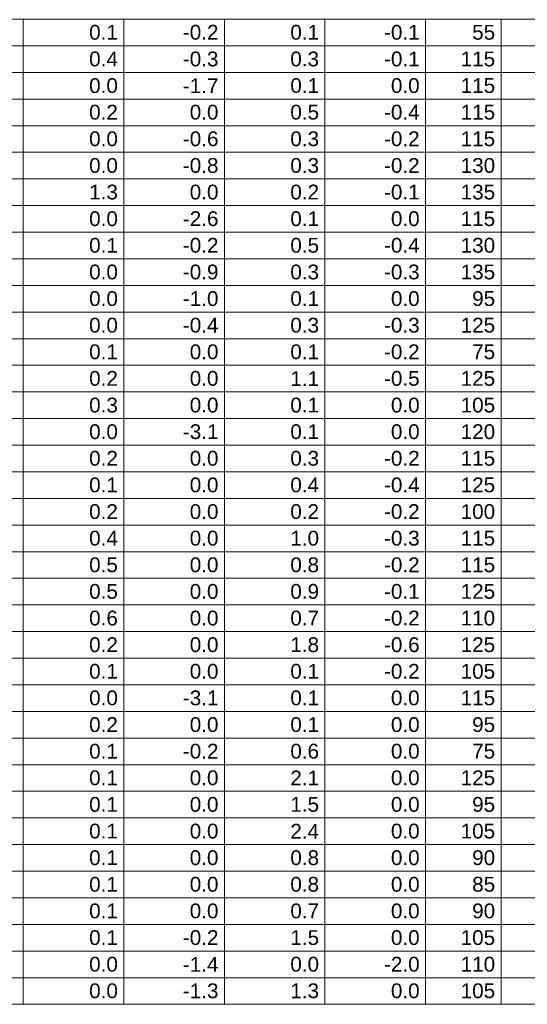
# Model space of a CAD drawing. Header units: millimetres. Extents: x 0 to 119, y 0 to 84.
# Tile 16 of 18: x 104 to 111, y 56 to 70. Entities that reach past the tile are written whole.
import ezdxf

# ---------------------------------------------------------------- set-up
doc = ezdxf.new("R2010")
doc.units = ezdxf.units.MM
doc.header["$MEASUREMENT"] = 0
doc.linetypes.add('NULL', pattern=[0])
doc.layers.add('LC-Tabelas', color=1, linetype='Continuous', lineweight=20)
doc.layers.add('LC-Textos das tabelas', color=5, linetype='Continuous', lineweight=5)
doc.styles.add('Arial', font='txt')

msp = doc.modelspace()

# ---------------------------------------------------------------- linework, layer by layer
at = {"layer": 'LC-Tabelas'}
for points in [[(102.3438, 69.6764), (102.3438, 70.0576), (103.934, 70.0576), (103.934, 69.6764), (102.3438, 69.6764)], [(103.934, 69.6764), (103.934, 70.0576), (105.3743, 70.0576), (105.3743, 69.6764), (103.934, 69.6764)], [(105.3743, 69.6764), (105.3743, 70.0576), (106.8145, 70.0576), (106.8145, 69.6764), (105.3743, 69.6764)], [(106.8145, 69.6764), (106.8145, 70.0576), (108.2548, 70.0576), (108.2548, 69.6764), (106.8145, 69.6764)], [(108.2548, 69.6764), (108.2548, 70.0576), (109.695, 70.0576), (109.695, 69.6764), (108.2548, 69.6764)], [(109.695, 69.6764), (109.695, 70.0576), (110.7752, 70.0576), (110.7752, 69.6764), (109.695, 69.6764)], [(110.7752, 69.6764), (110.7752, 70.0576), (111.8554, 70.0576), (111.8554, 69.6764), (110.7752, 69.6764)], [(102.3438, 69.2951), (102.3438, 69.6764), (103.934, 69.6764), (103.934, 69.2951), (102.3438, 69.2951)], [(103.934, 69.2951), (103.934, 69.6764), (105.3743, 69.6764), (105.3743, 69.2951), (103.934, 69.2951)], [(105.3743, 69.2951), (105.3743, 69.6764), (106.8145, 69.6764), (106.8145, 69.2951), (105.3743, 69.2951)], [(106.8145, 69.2951), (106.8145, 69.6764), (108.2548, 69.6764), (108.2548, 69.2951), (106.8145, 69.2951)], [(108.2548, 69.2951), (108.2548, 69.6764), (109.695, 69.6764), (109.695, 69.2951), (108.2548, 69.2951)], [(109.695, 69.2951), (109.695, 69.6764), (110.7752, 69.6764), (110.7752, 69.2951), (109.695, 69.2951)], [(110.7752, 69.2951), (110.7752, 69.6764), (111.8554, 69.6764), (111.8554, 69.2951), (110.7752, 69.2951)], [(102.3438, 68.9139), (102.3438, 69.2951), (103.934, 69.2951), (103.934, 68.9139), (102.3438, 68.9139)], [(103.934, 68.9139), (103.934, 69.2951), (105.3743, 69.2951), (105.3743, 68.9139), (103.934, 68.9139)], [(105.3743, 68.9139), (105.3743, 69.2951), (106.8145, 69.2951), (106.8145, 68.9139), (105.3743, 68.9139)], [(106.8145, 68.9139), (106.8145, 69.2951), (108.2548, 69.2951), (108.2548, 68.9139), (106.8145, 68.9139)], [(108.2548, 68.9139), (108.2548, 69.2951), (109.695, 69.2951), (109.695, 68.9139), (108.2548, 68.9139)], [(109.695, 68.9139), (109.695, 69.2951), (110.7752, 69.2951), (110.7752, 68.9139), (109.695, 68.9139)], [(110.7752, 68.9139), (110.7752, 69.2951), (111.8554, 69.2951), (111.8554, 68.9139), (110.7752, 68.9139)], [(102.3438, 68.5327), (102.3438, 68.9139), (103.934, 68.9139), (103.934, 68.5327), (102.3438, 68.5327)], [(103.934, 68.5327), (103.934, 68.9139), (105.3743, 68.9139), (105.3743, 68.5327), (103.934, 68.5327)], [(105.3743, 68.5327), (105.3743, 68.9139), (106.8145, 68.9139), (106.8145, 68.5327), (105.3743, 68.5327)], [(106.8145, 68.5327), (106.8145, 68.9139), (108.2548, 68.9139), (108.2548, 68.5327), (106.8145, 68.5327)], [(108.2548, 68.5327), (108.2548, 68.9139), (109.695, 68.9139), (109.695, 68.5327), (108.2548, 68.5327)], [(109.695, 68.5327), (109.695, 68.9139), (110.7752, 68.9139), (110.7752, 68.5327), (109.695, 68.5327)], [(110.7752, 68.5327), (110.7752, 68.9139), (111.8554, 68.9139), (111.8554, 68.5327), (110.7752, 68.5327)], [(102.3438, 68.1514), (102.3438, 68.5327), (103.934, 68.5327), (103.934, 68.1514), (102.3438, 68.1514)], [(103.934, 68.1514), (103.934, 68.5327), (105.3743, 68.5327), (105.3743, 68.1514), (103.934, 68.1514)], [(105.3743, 68.1514), (105.3743, 68.5327), (106.8145, 68.5327), (106.8145, 68.1514), (105.3743, 68.1514)], [(106.8145, 68.1514), (106.8145, 68.5327), (108.2548, 68.5327), (108.2548, 68.1514), (106.8145, 68.1514)], [(108.2548, 68.1514), (108.2548, 68.5327), (109.695, 68.5327), (109.695, 68.1514), (108.2548, 68.1514)], [(109.695, 68.1514), (109.695, 68.5327), (110.7752, 68.5327), (110.7752, 68.1514), (109.695, 68.1514)], [(110.7752, 68.1514), (110.7752, 68.5327), (111.8554, 68.5327), (111.8554, 68.1514), (110.7752, 68.1514)], [(102.3438, 67.7702), (102.3438, 68.1514), (103.934, 68.1514), (103.934, 67.7702), (102.3438, 67.7702)], [(103.934, 67.7702), (103.934, 68.1514), (105.3743, 68.1514), (105.3743, 67.7702), (103.934, 67.7702)], [(105.3743, 67.7702), (105.3743, 68.1514), (106.8145, 68.1514), (106.8145, 67.7702), (105.3743, 67.7702)], [(106.8145, 67.7702), (106.8145, 68.1514), (108.2548, 68.1514), (108.2548, 67.7702), (106.8145, 67.7702)], [(108.2548, 67.7702), (108.2548, 68.1514), (109.695, 68.1514), (109.695, 67.7702), (108.2548, 67.7702)], [(109.695, 67.7702), (109.695, 68.1514), (110.7752, 68.1514), (110.7752, 67.7702), (109.695, 67.7702)], [(110.7752, 67.7702), (110.7752, 68.1514), (111.8554, 68.1514), (111.8554, 67.7702), (110.7752, 67.7702)], [(102.3438, 67.3889), (102.3438, 67.7702), (103.934, 67.7702), (103.934, 67.3889), (102.3438, 67.3889)], [(103.934, 67.3889), (103.934, 67.7702), (105.3743, 67.7702), (105.3743, 67.3889), (103.934, 67.3889)], [(105.3743, 67.3889), (105.3743, 67.7702), (106.8145, 67.7702), (106.8145, 67.3889), (105.3743, 67.3889)], [(106.8145, 67.3889), (106.8145, 67.7702), (108.2548, 67.7702), (108.2548, 67.3889), (106.8145, 67.3889)], [(108.2548, 67.3889), (108.2548, 67.7702), (109.695, 67.7702), (109.695, 67.3889), (108.2548, 67.3889)], [(109.695, 67.3889), (109.695, 67.7702), (110.7752, 67.7702), (110.7752, 67.3889), (109.695, 67.3889)], [(110.7752, 67.3889), (110.7752, 67.7702), (111.8554, 67.7702), (111.8554, 67.3889), (110.7752, 67.3889)], [(102.3438, 67.0077), (102.3438, 67.3889), (103.934, 67.3889), (103.934, 67.0077), (102.3438, 67.0077)], [(103.934, 67.0077), (103.934, 67.3889), (105.3743, 67.3889), (105.3743, 67.0077), (103.934, 67.0077)], [(105.3743, 67.0077), (105.3743, 67.3889), (106.8145, 67.3889), (106.8145, 67.0077), (105.3743, 67.0077)], [(106.8145, 67.0077), (106.8145, 67.3889), (108.2548, 67.3889), (108.2548, 67.0077), (106.8145, 67.0077)], [(108.2548, 67.0077), (108.2548, 67.3889), (109.695, 67.3889), (109.695, 67.0077), (108.2548, 67.0077)], [(109.695, 67.0077), (109.695, 67.3889), (110.7752, 67.3889), (110.7752, 67.0077), (109.695, 67.0077)], [(110.7752, 67.0077), (110.7752, 67.3889), (111.8554, 67.3889), (111.8554, 67.0077), (110.7752, 67.0077)], [(102.3438, 66.6265), (102.3438, 67.0077), (103.934, 67.0077), (103.934, 66.6265), (102.3438, 66.6265)], [(103.934, 66.6265), (103.934, 67.0077), (105.3743, 67.0077), (105.3743, 66.6265), (103.934, 66.6265)], [(105.3743, 66.6265), (105.3743, 67.0077), (106.8145, 67.0077), (106.8145, 66.6265), (105.3743, 66.6265)], [(106.8145, 66.6265), (106.8145, 67.0077), (108.2548, 67.0077), (108.2548, 66.6265), (106.8145, 66.6265)], [(108.2548, 66.6265), (108.2548, 67.0077), (109.695, 67.0077), (109.695, 66.6265), (108.2548, 66.6265)], [(109.695, 66.6265), (109.695, 67.0077), (110.7752, 67.0077), (110.7752, 66.6265), (109.695, 66.6265)], [(110.7752, 66.6265), (110.7752, 67.0077), (111.8554, 67.0077), (111.8554, 66.6265), (110.7752, 66.6265)], [(102.3438, 66.2452), (102.3438, 66.6265), (103.934, 66.6265), (103.934, 66.2452), (102.3438, 66.2452)], [(103.934, 66.2452), (103.934, 66.6265), (105.3743, 66.6265), (105.3743, 66.2452), (103.934, 66.2452)], [(105.3743, 66.2452), (105.3743, 66.6265), (106.8145, 66.6265), (106.8145, 66.2452), (105.3743, 66.2452)], [(106.8145, 66.2452), (106.8145, 66.6265), (108.2548, 66.6265), (108.2548, 66.2452), (106.8145, 66.2452)], [(108.2548, 66.2452), (108.2548, 66.6265), (109.695, 66.6265), (109.695, 66.2452), (108.2548, 66.2452)], [(109.695, 66.2452), (109.695, 66.6265), (110.7752, 66.6265), (110.7752, 66.2452), (109.695, 66.2452)], [(110.7752, 66.2452), (110.7752, 66.6265), (111.8554, 66.6265), (111.8554, 66.2452), (110.7752, 66.2452)], [(102.3438, 65.864), (102.3438, 66.2452), (103.934, 66.2452), (103.934, 65.864), (102.3438, 65.864)], [(103.934, 65.864), (103.934, 66.2452), (105.3743, 66.2452), (105.3743, 65.864), (103.934, 65.864)], [(105.3743, 65.864), (105.3743, 66.2452), (106.8145, 66.2452), (106.8145, 65.864), (105.3743, 65.864)], [(106.8145, 65.864), (106.8145, 66.2452), (108.2548, 66.2452), (108.2548, 65.864), (106.8145, 65.864)], [(108.2548, 65.864), (108.2548, 66.2452), (109.695, 66.2452), (109.695, 65.864), (108.2548, 65.864)], [(109.695, 65.864), (109.695, 66.2452), (110.7752, 66.2452), (110.7752, 65.864), (109.695, 65.864)], [(110.7752, 65.864), (110.7752, 66.2452), (111.8554, 66.2452), (111.8554, 65.864), (110.7752, 65.864)], [(102.3438, 65.4827), (102.3438, 65.864), (103.934, 65.864), (103.934, 65.4827), (102.3438, 65.4827)], [(103.934, 65.4827), (103.934, 65.864), (105.3743, 65.864), (105.3743, 65.4827), (103.934, 65.4827)], [(105.3743, 65.4827), (105.3743, 65.864), (106.8145, 65.864), (106.8145, 65.4827), (105.3743, 65.4827)], [(106.8145, 65.4827), (106.8145, 65.864), (108.2548, 65.864), (108.2548, 65.4827), (106.8145, 65.4827)], [(108.2548, 65.4827), (108.2548, 65.864), (109.695, 65.864), (109.695, 65.4827), (108.2548, 65.4827)], [(109.695, 65.4827), (109.695, 65.864), (110.7752, 65.864), (110.7752, 65.4827), (109.695, 65.4827)], [(110.7752, 65.4827), (110.7752, 65.864), (111.8554, 65.864), (111.8554, 65.4827), (110.7752, 65.4827)], [(102.3438, 65.1015), (102.3438, 65.4827), (103.934, 65.4827), (103.934, 65.1015), (102.3438, 65.1015)], [(103.934, 65.1015), (103.934, 65.4827), (105.3743, 65.4827), (105.3743, 65.1015), (103.934, 65.1015)], [(105.3743, 65.1015), (105.3743, 65.4827), (106.8145, 65.4827), (106.8145, 65.1015), (105.3743, 65.1015)], [(106.8145, 65.1015), (106.8145, 65.4827), (108.2548, 65.4827), (108.2548, 65.1015), (106.8145, 65.1015)], [(108.2548, 65.1015), (108.2548, 65.4827), (109.695, 65.4827), (109.695, 65.1015), (108.2548, 65.1015)], [(109.695, 65.1015), (109.695, 65.4827), (110.7752, 65.4827), (110.7752, 65.1015), (109.695, 65.1015)], [(110.7752, 65.1015), (110.7752, 65.4827), (111.8554, 65.4827), (111.8554, 65.1015), (110.7752, 65.1015)], [(102.3438, 64.7203), (102.3438, 65.1015), (103.934, 65.1015), (103.934, 64.7203), (102.3438, 64.7203)], [(103.934, 64.7203), (103.934, 65.1015), (105.3743, 65.1015), (105.3743, 64.7203), (103.934, 64.7203)], [(105.3743, 64.7203), (105.3743, 65.1015), (106.8145, 65.1015), (106.8145, 64.7203), (105.3743, 64.7203)], [(106.8145, 64.7203), (106.8145, 65.1015), (108.2548, 65.1015), (108.2548, 64.7203), (106.8145, 64.7203)], [(108.2548, 64.7203), (108.2548, 65.1015), (109.695, 65.1015), (109.695, 64.7203), (108.2548, 64.7203)], [(109.695, 64.7203), (109.695, 65.1015), (110.7752, 65.1015), (110.7752, 64.7203), (109.695, 64.7203)], [(110.7752, 64.7203), (110.7752, 65.1015), (111.8554, 65.1015), (111.8554, 64.7203), (110.7752, 64.7203)], [(102.3438, 64.339), (102.3438, 64.7203), (103.934, 64.7203), (103.934, 64.339), (102.3438, 64.339)], [(103.934, 64.339), (103.934, 64.7203), (105.3743, 64.7203), (105.3743, 64.339), (103.934, 64.339)], [(105.3743, 64.339), (105.3743, 64.7203), (106.8145, 64.7203), (106.8145, 64.339), (105.3743, 64.339)], [(106.8145, 64.339), (106.8145, 64.7203), (108.2548, 64.7203), (108.2548, 64.339), (106.8145, 64.339)], [(108.2548, 64.339), (108.2548, 64.7203), (109.695, 64.7203), (109.695, 64.339), (108.2548, 64.339)], [(109.695, 64.339), (109.695, 64.7203), (110.7752, 64.7203), (110.7752, 64.339), (109.695, 64.339)], [(110.7752, 64.339), (110.7752, 64.7203), (111.8554, 64.7203), (111.8554, 64.339), (110.7752, 64.339)], [(102.3438, 63.9578), (102.3438, 64.339), (103.934, 64.339), (103.934, 63.9578), (102.3438, 63.9578)], [(103.934, 63.9578), (103.934, 64.339), (105.3743, 64.339), (105.3743, 63.9578), (103.934, 63.9578)], [(105.3743, 63.9578), (105.3743, 64.339), (106.8145, 64.339), (106.8145, 63.9578), (105.3743, 63.9578)], [(106.8145, 63.9578), (106.8145, 64.339), (108.2548, 64.339), (108.2548, 63.9578), (106.8145, 63.9578)], [(108.2548, 63.9578), (108.2548, 64.339), (109.695, 64.339), (109.695, 63.9578), (108.2548, 63.9578)], [(109.695, 63.9578), (109.695, 64.339), (110.7752, 64.339), (110.7752, 63.9578), (109.695, 63.9578)], [(110.7752, 63.9578), (110.7752, 64.339), (111.8554, 64.339), (111.8554, 63.9578), (110.7752, 63.9578)], [(102.3438, 63.5765), (102.3438, 63.9578), (103.934, 63.9578), (103.934, 63.5765), (102.3438, 63.5765)], [(103.934, 63.5765), (103.934, 63.9578), (105.3743, 63.9578), (105.3743, 63.5765), (103.934, 63.5765)], [(105.3743, 63.5765), (105.3743, 63.9578), (106.8145, 63.9578), (106.8145, 63.5765), (105.3743, 63.5765)], [(106.8145, 63.5765), (106.8145, 63.9578), (108.2548, 63.9578), (108.2548, 63.5765), (106.8145, 63.5765)], [(108.2548, 63.5765), (108.2548, 63.9578), (109.695, 63.9578), (109.695, 63.5765), (108.2548, 63.5765)], [(109.695, 63.5765), (109.695, 63.9578), (110.7752, 63.9578), (110.7752, 63.5765), (109.695, 63.5765)], [(110.7752, 63.5765), (110.7752, 63.9578), (111.8554, 63.9578), (111.8554, 63.5765), (110.7752, 63.5765)], [(102.3438, 63.1953), (102.3438, 63.5765), (103.934, 63.5765), (103.934, 63.1953), (102.3438, 63.1953)], [(103.934, 63.1953), (103.934, 63.5765), (105.3743, 63.5765), (105.3743, 63.1953), (103.934, 63.1953)], [(105.3743, 63.1953), (105.3743, 63.5765), (106.8145, 63.5765), (106.8145, 63.1953), (105.3743, 63.1953)], [(106.8145, 63.1953), (106.8145, 63.5765), (108.2548, 63.5765), (108.2548, 63.1953), (106.8145, 63.1953)], [(108.2548, 63.1953), (108.2548, 63.5765), (109.695, 63.5765), (109.695, 63.1953), (108.2548, 63.1953)], [(109.695, 63.1953), (109.695, 63.5765), (110.7752, 63.5765), (110.7752, 63.1953), (109.695, 63.1953)], [(110.7752, 63.1953), (110.7752, 63.5765), (111.8554, 63.5765), (111.8554, 63.1953), (110.7752, 63.1953)], [(102.3438, 62.8141), (102.3438, 63.1953), (103.934, 63.1953), (103.934, 62.8141), (102.3438, 62.8141)], [(103.934, 62.8141), (103.934, 63.1953), (105.3743, 63.1953), (105.3743, 62.8141), (103.934, 62.8141)], [(105.3743, 62.8141), (105.3743, 63.1953), (106.8145, 63.1953), (106.8145, 62.8141), (105.3743, 62.8141)], [(106.8145, 62.8141), (106.8145, 63.1953), (108.2548, 63.1953), (108.2548, 62.8141), (106.8145, 62.8141)], [(108.2548, 62.8141), (108.2548, 63.1953), (109.695, 63.1953), (109.695, 62.8141), (108.2548, 62.8141)], [(109.695, 62.8141), (109.695, 63.1953), (110.7752, 63.1953), (110.7752, 62.8141), (109.695, 62.8141)], [(110.7752, 62.8141), (110.7752, 63.1953), (111.8554, 63.1953), (111.8554, 62.8141), (110.7752, 62.8141)], [(102.3438, 62.4328), (102.3438, 62.8141), (103.934, 62.8141), (103.934, 62.4328), (102.3438, 62.4328)], [(103.934, 62.4328), (103.934, 62.8141), (105.3743, 62.8141), (105.3743, 62.4328), (103.934, 62.4328)], [(105.3743, 62.4328), (105.3743, 62.8141), (106.8145, 62.8141), (106.8145, 62.4328), (105.3743, 62.4328)], [(106.8145, 62.4328), (106.8145, 62.8141), (108.2548, 62.8141), (108.2548, 62.4328), (106.8145, 62.4328)], [(108.2548, 62.4328), (108.2548, 62.8141), (109.695, 62.8141), (109.695, 62.4328), (108.2548, 62.4328)], [(109.695, 62.4328), (109.695, 62.8141), (110.7752, 62.8141), (110.7752, 62.4328), (109.695, 62.4328)], [(110.7752, 62.4328), (110.7752, 62.8141), (111.8554, 62.8141), (111.8554, 62.4328), (110.7752, 62.4328)], [(102.3438, 62.0516), (102.3438, 62.4328), (103.934, 62.4328), (103.934, 62.0516), (102.3438, 62.0516)], [(103.934, 62.0516), (103.934, 62.4328), (105.3743, 62.4328), (105.3743, 62.0516), (103.934, 62.0516)], [(105.3743, 62.0516), (105.3743, 62.4328), (106.8145, 62.4328), (106.8145, 62.0516), (105.3743, 62.0516)], [(106.8145, 62.0516), (106.8145, 62.4328), (108.2548, 62.4328), (108.2548, 62.0516), (106.8145, 62.0516)], [(108.2548, 62.0516), (108.2548, 62.4328), (109.695, 62.4328), (109.695, 62.0516), (108.2548, 62.0516)], [(109.695, 62.0516), (109.695, 62.4328), (110.7752, 62.4328), (110.7752, 62.0516), (109.695, 62.0516)], [(110.7752, 62.0516), (110.7752, 62.4328), (111.8554, 62.4328), (111.8554, 62.0516), (110.7752, 62.0516)], [(102.3438, 61.6703), (102.3438, 62.0516), (103.934, 62.0516), (103.934, 61.6703), (102.3438, 61.6703)], [(103.934, 61.6703), (103.934, 62.0516), (105.3743, 62.0516), (105.3743, 61.6703), (103.934, 61.6703)], [(105.3743, 61.6703), (105.3743, 62.0516), (106.8145, 62.0516), (106.8145, 61.6703), (105.3743, 61.6703)], [(106.8145, 61.6703), (106.8145, 62.0516), (108.2548, 62.0516), (108.2548, 61.6703), (106.8145, 61.6703)], [(108.2548, 61.6703), (108.2548, 62.0516), (109.695, 62.0516), (109.695, 61.6703), (108.2548, 61.6703)], [(109.695, 61.6703), (109.695, 62.0516), (110.7752, 62.0516), (110.7752, 61.6703), (109.695, 61.6703)], [(110.7752, 61.6703), (110.7752, 62.0516), (111.8554, 62.0516), (111.8554, 61.6703), (110.7752, 61.6703)], [(102.3438, 61.2891), (102.3438, 61.6703), (103.934, 61.6703), (103.934, 61.2891), (102.3438, 61.2891)], [(103.934, 61.2891), (103.934, 61.6703), (105.3743, 61.6703), (105.3743, 61.2891), (103.934, 61.2891)], [(105.3743, 61.2891), (105.3743, 61.6703), (106.8145, 61.6703), (106.8145, 61.2891), (105.3743, 61.2891)], [(106.8145, 61.2891), (106.8145, 61.6703), (108.2548, 61.6703), (108.2548, 61.2891), (106.8145, 61.2891)], [(108.2548, 61.2891), (108.2548, 61.6703), (109.695, 61.6703), (109.695, 61.2891), (108.2548, 61.2891)], [(109.695, 61.2891), (109.695, 61.6703), (110.7752, 61.6703), (110.7752, 61.2891), (109.695, 61.2891)], [(110.7752, 61.2891), (110.7752, 61.6703), (111.8554, 61.6703), (111.8554, 61.2891), (110.7752, 61.2891)], [(102.3438, 60.9079), (102.3438, 61.2891), (103.934, 61.2891), (103.934, 60.9079), (102.3438, 60.9079)], [(103.934, 60.9079), (103.934, 61.2891), (105.3743, 61.2891), (105.3743, 60.9079), (103.934, 60.9079)], [(105.3743, 60.9079), (105.3743, 61.2891), (106.8145, 61.2891), (106.8145, 60.9079), (105.3743, 60.9079)], [(106.8145, 60.9079), (106.8145, 61.2891), (108.2548, 61.2891), (108.2548, 60.9079), (106.8145, 60.9079)], [(108.2548, 60.9079), (108.2548, 61.2891), (109.695, 61.2891), (109.695, 60.9079), (108.2548, 60.9079)], [(109.695, 60.9079), (109.695, 61.2891), (110.7752, 61.2891), (110.7752, 60.9079), (109.695, 60.9079)], [(110.7752, 60.9079), (110.7752, 61.2891), (111.8554, 61.2891), (111.8554, 60.9079), (110.7752, 60.9079)], [(102.3438, 60.5266), (102.3438, 60.9079), (103.934, 60.9079), (103.934, 60.5266), (102.3438, 60.5266)], [(103.934, 60.5266), (103.934, 60.9079), (105.3743, 60.9079), (105.3743, 60.5266), (103.934, 60.5266)], [(105.3743, 60.5266), (105.3743, 60.9079), (106.8145, 60.9079), (106.8145, 60.5266), (105.3743, 60.5266)], [(106.8145, 60.5266), (106.8145, 60.9079), (108.2548, 60.9079), (108.2548, 60.5266), (106.8145, 60.5266)], [(108.2548, 60.5266), (108.2548, 60.9079), (109.695, 60.9079), (109.695, 60.5266), (108.2548, 60.5266)], [(109.695, 60.5266), (109.695, 60.9079), (110.7752, 60.9079), (110.7752, 60.5266), (109.695, 60.5266)], [(110.7752, 60.5266), (110.7752, 60.9079), (111.8554, 60.9079), (111.8554, 60.5266), (110.7752, 60.5266)], [(102.3438, 60.1454), (102.3438, 60.5266), (103.934, 60.5266), (103.934, 60.1454), (102.3438, 60.1454)], [(103.934, 60.1454), (103.934, 60.5266), (105.3743, 60.5266), (105.3743, 60.1454), (103.934, 60.1454)], [(105.3743, 60.1454), (105.3743, 60.5266), (106.8145, 60.5266), (106.8145, 60.1454), (105.3743, 60.1454)], [(106.8145, 60.1454), (106.8145, 60.5266), (108.2548, 60.5266), (108.2548, 60.1454), (106.8145, 60.1454)], [(108.2548, 60.1454), (108.2548, 60.5266), (109.695, 60.5266), (109.695, 60.1454), (108.2548, 60.1454)], [(109.695, 60.1454), (109.695, 60.5266), (110.7752, 60.5266), (110.7752, 60.1454), (109.695, 60.1454)], [(110.7752, 60.1454), (110.7752, 60.5266), (111.8554, 60.5266), (111.8554, 60.1454), (110.7752, 60.1454)], [(102.3438, 59.7641), (102.3438, 60.1454), (103.934, 60.1454), (103.934, 59.7641), (102.3438, 59.7641)], [(103.934, 59.7641), (103.934, 60.1454), (105.3743, 60.1454), (105.3743, 59.7641), (103.934, 59.7641)], [(105.3743, 59.7641), (105.3743, 60.1454), (106.8145, 60.1454), (106.8145, 59.7641), (105.3743, 59.7641)], [(106.8145, 59.7641), (106.8145, 60.1454), (108.2548, 60.1454), (108.2548, 59.7641), (106.8145, 59.7641)], [(108.2548, 59.7641), (108.2548, 60.1454), (109.695, 60.1454), (109.695, 59.7641), (108.2548, 59.7641)], [(109.695, 59.7641), (109.695, 60.1454), (110.7752, 60.1454), (110.7752, 59.7641), (109.695, 59.7641)], [(110.7752, 59.7641), (110.7752, 60.1454), (111.8554, 60.1454), (111.8554, 59.7641), (110.7752, 59.7641)], [(102.3438, 59.3829), (102.3438, 59.7641), (103.934, 59.7641), (103.934, 59.3829), (102.3438, 59.3829)], [(103.934, 59.3829), (103.934, 59.7641), (105.3743, 59.7641), (105.3743, 59.3829), (103.934, 59.3829)], [(105.3743, 59.3829), (105.3743, 59.7641), (106.8145, 59.7641), (106.8145, 59.3829), (105.3743, 59.3829)], [(106.8145, 59.3829), (106.8145, 59.7641), (108.2548, 59.7641), (108.2548, 59.3829), (106.8145, 59.3829)], [(108.2548, 59.3829), (108.2548, 59.7641), (109.695, 59.7641), (109.695, 59.3829), (108.2548, 59.3829)], [(109.695, 59.3829), (109.695, 59.7641), (110.7752, 59.7641), (110.7752, 59.3829), (109.695, 59.3829)], [(110.7752, 59.3829), (110.7752, 59.7641), (111.8554, 59.7641), (111.8554, 59.3829), (110.7752, 59.3829)], [(102.3438, 59.0017), (102.3438, 59.3829), (103.934, 59.3829), (103.934, 59.0017), (102.3438, 59.0017)], [(103.934, 59.0017), (103.934, 59.3829), (105.3743, 59.3829), (105.3743, 59.0017), (103.934, 59.0017)], [(105.3743, 59.0017), (105.3743, 59.3829), (106.8145, 59.3829), (106.8145, 59.0017), (105.3743, 59.0017)], [(106.8145, 59.0017), (106.8145, 59.3829), (108.2548, 59.3829), (108.2548, 59.0017), (106.8145, 59.0017)], [(108.2548, 59.0017), (108.2548, 59.3829), (109.695, 59.3829), (109.695, 59.0017), (108.2548, 59.0017)], [(109.695, 59.0017), (109.695, 59.3829), (110.7752, 59.3829), (110.7752, 59.0017), (109.695, 59.0017)], [(110.7752, 59.0017), (110.7752, 59.3829), (111.8554, 59.3829), (111.8554, 59.0017), (110.7752, 59.0017)], [(102.3438, 58.6204), (102.3438, 59.0017), (103.934, 59.0017), (103.934, 58.6204), (102.3438, 58.6204)], [(103.934, 58.6204), (103.934, 59.0017), (105.3743, 59.0017), (105.3743, 58.6204), (103.934, 58.6204)], [(105.3743, 58.6204), (105.3743, 59.0017), (106.8145, 59.0017), (106.8145, 58.6204), (105.3743, 58.6204)], [(106.8145, 58.6204), (106.8145, 59.0017), (108.2548, 59.0017), (108.2548, 58.6204), (106.8145, 58.6204)], [(108.2548, 58.6204), (108.2548, 59.0017), (109.695, 59.0017), (109.695, 58.6204), (108.2548, 58.6204)], [(109.695, 58.6204), (109.695, 59.0017), (110.7752, 59.0017), (110.7752, 58.6204), (109.695, 58.6204)], [(110.7752, 58.6204), (110.7752, 59.0017), (111.8554, 59.0017), (111.8554, 58.6204), (110.7752, 58.6204)], [(102.3438, 58.2392), (102.3438, 58.6204), (103.934, 58.6204), (103.934, 58.2392), (102.3438, 58.2392)], [(103.934, 58.2392), (103.934, 58.6204), (105.3743, 58.6204), (105.3743, 58.2392), (103.934, 58.2392)], [(105.3743, 58.2392), (105.3743, 58.6204), (106.8145, 58.6204), (106.8145, 58.2392), (105.3743, 58.2392)], [(106.8145, 58.2392), (106.8145, 58.6204), (108.2548, 58.6204), (108.2548, 58.2392), (106.8145, 58.2392)], [(108.2548, 58.2392), (108.2548, 58.6204), (109.695, 58.6204), (109.695, 58.2392), (108.2548, 58.2392)], [(109.695, 58.2392), (109.695, 58.6204), (110.7752, 58.6204), (110.7752, 58.2392), (109.695, 58.2392)], [(110.7752, 58.2392), (110.7752, 58.6204), (111.8554, 58.6204), (111.8554, 58.2392), (110.7752, 58.2392)], [(102.3438, 57.8579), (102.3438, 58.2392), (103.934, 58.2392), (103.934, 57.8579), (102.3438, 57.8579)], [(103.934, 57.8579), (103.934, 58.2392), (105.3743, 58.2392), (105.3743, 57.8579), (103.934, 57.8579)], [(105.3743, 57.8579), (105.3743, 58.2392), (106.8145, 58.2392), (106.8145, 57.8579), (105.3743, 57.8579)], [(106.8145, 57.8579), (106.8145, 58.2392), (108.2548, 58.2392), (108.2548, 57.8579), (106.8145, 57.8579)], [(108.2548, 57.8579), (108.2548, 58.2392), (109.695, 58.2392), (109.695, 57.8579), (108.2548, 57.8579)], [(109.695, 57.8579), (109.695, 58.2392), (110.7752, 58.2392), (110.7752, 57.8579), (109.695, 57.8579)], [(110.7752, 57.8579), (110.7752, 58.2392), (111.8554, 58.2392), (111.8554, 57.8579), (110.7752, 57.8579)], [(102.3438, 57.4767), (102.3438, 57.8579), (103.934, 57.8579), (103.934, 57.4767), (102.3438, 57.4767)], [(103.934, 57.4767), (103.934, 57.8579), (105.3743, 57.8579), (105.3743, 57.4767), (103.934, 57.4767)], [(105.3743, 57.4767), (105.3743, 57.8579), (106.8145, 57.8579), (106.8145, 57.4767), (105.3743, 57.4767)], [(106.8145, 57.4767), (106.8145, 57.8579), (108.2548, 57.8579), (108.2548, 57.4767), (106.8145, 57.4767)], [(108.2548, 57.4767), (108.2548, 57.8579), (109.695, 57.8579), (109.695, 57.4767), (108.2548, 57.4767)], [(109.695, 57.4767), (109.695, 57.8579), (110.7752, 57.8579), (110.7752, 57.4767), (109.695, 57.4767)], [(110.7752, 57.4767), (110.7752, 57.8579), (111.8554, 57.8579), (111.8554, 57.4767), (110.7752, 57.4767)], [(102.3438, 57.0955), (102.3438, 57.4767), (103.934, 57.4767), (103.934, 57.0955), (102.3438, 57.0955)], [(103.934, 57.0955), (103.934, 57.4767), (105.3743, 57.4767), (105.3743, 57.0955), (103.934, 57.0955)], [(105.3743, 57.0955), (105.3743, 57.4767), (106.8145, 57.4767), (106.8145, 57.0955), (105.3743, 57.0955)], [(106.8145, 57.0955), (106.8145, 57.4767), (108.2548, 57.4767), (108.2548, 57.0955), (106.8145, 57.0955)], [(108.2548, 57.0955), (108.2548, 57.4767), (109.695, 57.4767), (109.695, 57.0955), (108.2548, 57.0955)], [(109.695, 57.0955), (109.695, 57.4767), (110.7752, 57.4767), (110.7752, 57.0955), (109.695, 57.0955)], [(110.7752, 57.0955), (110.7752, 57.4767), (111.8554, 57.4767), (111.8554, 57.0955), (110.7752, 57.0955)], [(102.3438, 56.7142), (102.3438, 57.0955), (103.934, 57.0955), (103.934, 56.7142), (102.3438, 56.7142)], [(103.934, 56.7142), (103.934, 57.0955), (105.3743, 57.0955), (105.3743, 56.7142), (103.934, 56.7142)], [(105.3743, 56.7142), (105.3743, 57.0955), (106.8145, 57.0955), (106.8145, 56.7142), (105.3743, 56.7142)], [(106.8145, 56.7142), (106.8145, 57.0955), (108.2548, 57.0955), (108.2548, 56.7142), (106.8145, 56.7142)], [(108.2548, 56.7142), (108.2548, 57.0955), (109.695, 57.0955), (109.695, 56.7142), (108.2548, 56.7142)], [(109.695, 56.7142), (109.695, 57.0955), (110.7752, 57.0955), (110.7752, 56.7142), (109.695, 56.7142)], [(110.7752, 56.7142), (110.7752, 57.0955), (111.8554, 57.0955), (111.8554, 56.7142), (110.7752, 56.7142)], [(102.3438, 56.333), (102.3438, 56.7142), (103.934, 56.7142), (103.934, 56.333), (102.3438, 56.333)], [(103.934, 56.333), (103.934, 56.7142), (105.3743, 56.7142), (105.3743, 56.333), (103.934, 56.333)], [(105.3743, 56.333), (105.3743, 56.7142), (106.8145, 56.7142), (106.8145, 56.333), (105.3743, 56.333)], [(106.8145, 56.333), (106.8145, 56.7142), (108.2548, 56.7142), (108.2548, 56.333), (106.8145, 56.333)], [(108.2548, 56.333), (108.2548, 56.7142), (109.695, 56.7142), (109.695, 56.333), (108.2548, 56.333)], [(109.695, 56.333), (109.695, 56.7142), (110.7752, 56.7142), (110.7752, 56.333), (109.695, 56.333)], [(110.7752, 56.333), (110.7752, 56.7142), (111.8554, 56.7142), (111.8554, 56.333), (110.7752, 56.333)], [(102.3438, 55.9517), (102.3438, 56.333), (103.934, 56.333), (103.934, 55.9517), (102.3438, 55.9517)], [(103.934, 55.9517), (103.934, 56.333), (105.3743, 56.333), (105.3743, 55.9517), (103.934, 55.9517)], [(105.3743, 55.9517), (105.3743, 56.333), (106.8145, 56.333), (106.8145, 55.9517), (105.3743, 55.9517)], [(106.8145, 55.9517), (106.8145, 56.333), (108.2548, 56.333), (108.2548, 55.9517), (106.8145, 55.9517)], [(108.2548, 55.9517), (108.2548, 56.333), (109.695, 56.333), (109.695, 55.9517), (108.2548, 55.9517)], [(109.695, 55.9517), (109.695, 56.333), (110.7752, 56.333), (110.7752, 55.9517), (109.695, 55.9517)], [(110.7752, 55.9517), (110.7752, 56.333), (111.8554, 56.333), (111.8554, 55.9517), (110.7752, 55.9517)]]:
    msp.add_lwpolyline(points, close=True, dxfattribs=at)

# ---------------------------------------------------------------- texts
at = {"layer": 'LC-Textos das tabelas', "linetype": 'NULL', "char_height": 0.2118, "attachment_point": 9, "line_spacing_factor": 0.798, "style": 'Arial'}
for s, insert, width in [(' 0.1 ', (105.2899, 69.7614), 1.128564), (' -0.2 ', (106.7299, 69.7614), 1.321709), (' 0.1 ', (108.1699, 69.7614), 1.128564), (' -0.1 ', (109.6099, 69.7614), 1.321709), (' 55 ', (110.6909, 69.7614), 0.967422), (' 0.4 ', (105.2899, 69.3794), 1.128564), (' -0.3 ', (106.7299, 69.3794), 1.321709), (' 0.3 ', (108.1699, 69.3794), 1.128564), (' -0.1 ', (109.6099, 69.3794), 1.321709), (' 115 ', (110.6909, 69.3794), 1.28999), (' 0.0 ', (105.2899, 68.9984), 1.128564), (' -1.7 ', (106.7299, 68.9984), 1.321709), (' 0.1 ', (108.1699, 68.9984), 1.128564), (' 0.0 ', (109.6099, 68.9984), 1.128564), (' 115 ', (110.6909, 68.9984), 1.28999), (' 0.2 ', (105.2899, 68.6174), 1.128564), (' 0.0 ', (106.7299, 68.6174), 1.128564), (' 0.5 ', (108.1699, 68.6174), 1.128564), (' -0.4 ', (109.6099, 68.6174), 1.321709), (' 115 ', (110.6909, 68.6174), 1.28999), (' 0.0 ', (105.2899, 68.2364), 1.128564), (' -0.6 ', (106.7299, 68.2364), 1.321709), (' 0.3 ', (108.1699, 68.2364), 1.128564), (' -0.2 ', (109.6099, 68.2364), 1.321709), (' 115 ', (110.6909, 68.2364), 1.28999), (' 0.0 ', (105.2899, 67.8544), 1.128564), (' -0.8 ', (106.7299, 67.8544), 1.321709), (' 0.3 ', (108.1699, 67.8544), 1.128564), (' -0.2 ', (109.6099, 67.8544), 1.321709), (' 130 ', (110.6909, 67.8544), 1.28999), (' 1.3 ', (105.2899, 67.4734), 1.128564), (' 0.0 ', (106.7299, 67.4734), 1.128564), (' 0.2 ', (108.1699, 67.4734), 1.128564), (' -0.1 ', (109.6099, 67.4734), 1.321709), (' 135 ', (110.6909, 67.4734), 1.28999), (' 0.0 ', (105.2899, 67.0924), 1.128564), (' -2.6 ', (106.7299, 67.0924), 1.321709), (' 0.1 ', (108.1699, 67.0924), 1.128564), (' 0.0 ', (109.6099, 67.0924), 1.128564), (' 115 ', (110.6909, 67.0924), 1.28999), (' 0.1 ', (105.2899, 66.7114), 1.128564), (' -0.2 ', (106.7299, 66.7114), 1.321709), (' 0.5 ', (108.1699, 66.7114), 1.128564), (' -0.4 ', (109.6099, 66.7114), 1.321709), (' 130 ', (110.6909, 66.7114), 1.28999), (' 0.0 ', (105.2899, 66.3294), 1.128564), (' -0.9 ', (106.7299, 66.3294), 1.321709), (' 0.3 ', (108.1699, 66.3294), 1.128564), (' -0.3 ', (109.6099, 66.3294), 1.321709), (' 135 ', (110.6909, 66.3294), 1.28999), (' 0.0 ', (105.2899, 65.9484), 1.128564), (' -1.0 ', (106.7299, 65.9484), 1.321709), (' 0.1 ', (108.1699, 65.9484), 1.128564), (' 0.0 ', (109.6099, 65.9484), 1.128564), (' 95 ', (110.6909, 65.9484), 0.967422), (' 0.0 ', (105.2899, 65.5674), 1.128564), (' -0.4 ', (106.7299, 65.5674), 1.321709), (' 0.3 ', (108.1699, 65.5674), 1.128564), (' -0.3 ', (109.6099, 65.5674), 1.321709), (' 125 ', (110.6909, 65.5674), 1.28999), (' 0.1 ', (105.2899, 65.1864), 1.128564), (' 0.0 ', (106.7299, 65.1864), 1.128564), (' 0.1 ', (108.1699, 65.1864), 1.128564), (' -0.2 ', (109.6099, 65.1864), 1.321709), (' 75 ', (110.6909, 65.1864), 0.967422), (' 0.2 ', (105.2899, 64.8054), 1.128564), (' 0.0 ', (106.7299, 64.8054), 1.128564), (' 1.1 ', (108.1699, 64.8054), 1.128564), (' -0.5 ', (109.6099, 64.8054), 1.321709), (' 125 ', (110.6909, 64.8054), 1.28999), (' 0.3 ', (105.2899, 64.4234), 1.128564), (' 0.0 ', (106.7299, 64.4234), 1.128564), (' 0.1 ', (108.1699, 64.4234), 1.128564), (' 0.0 ', (109.6099, 64.4234), 1.128564), (' 105 ', (110.6909, 64.4234), 1.28999), (' 0.0 ', (105.2899, 64.0424), 1.128564), (' -3.1 ', (106.7299, 64.0424), 1.321709), (' 0.1 ', (108.1699, 64.0424), 1.128564), (' 0.0 ', (109.6099, 64.0424), 1.128564), (' 120 ', (110.6909, 64.0424), 1.28999), (' 0.2 ', (105.2899, 63.6614), 1.128564), (' 0.0 ', (106.7299, 63.6614), 1.128564), (' 0.3 ', (108.1699, 63.6614), 1.128564), (' -0.2 ', (109.6099, 63.6614), 1.321709), (' 115 ', (110.6909, 63.6614), 1.28999), (' 0.1 ', (105.2899, 63.2804), 1.128564), (' 0.0 ', (106.7299, 63.2804), 1.128564), (' 0.4 ', (108.1699, 63.2804), 1.128564), (' -0.4 ', (109.6099, 63.2804), 1.321709), (' 125 ', (110.6909, 63.2804), 1.28999), (' 0.2 ', (105.2899, 62.8984), 1.128564), (' 0.0 ', (106.7299, 62.8984), 1.128564), (' 0.2 ', (108.1699, 62.8984), 1.128564), (' -0.2 ', (109.6099, 62.8984), 1.321709), (' 100 ', (110.6909, 62.8984), 1.28999), (' 0.4 ', (105.2899, 62.5174), 1.128564), (' 0.0 ', (106.7299, 62.5174), 1.128564), (' 1.0 ', (108.1699, 62.5174), 1.128564), (' -0.3 ', (109.6099, 62.5174), 1.321709), (' 115 ', (110.6909, 62.5174), 1.28999), (' 0.5 ', (105.2899, 62.1364), 1.128564), (' 0.0 ', (106.7299, 62.1364), 1.128564), (' 0.8 ', (108.1699, 62.1364), 1.128564), (' -0.2 ', (109.6099, 62.1364), 1.321709), (' 115 ', (110.6909, 62.1364), 1.28999), (' 0.5 ', (105.2899, 61.7554), 1.128564), (' 0.0 ', (106.7299, 61.7554), 1.128564), (' 0.9 ', (108.1699, 61.7554), 1.128564), (' -0.1 ', (109.6099, 61.7554), 1.321709), (' 125 ', (110.6909, 61.7554), 1.28999), (' 0.6 ', (105.2899, 61.3734), 1.128564), (' 0.0 ', (106.7299, 61.3734), 1.128564), (' 0.7 ', (108.1699, 61.3734), 1.128564), (' -0.2 ', (109.6099, 61.3734), 1.321709), (' 110 ', (110.6909, 61.3734), 1.28999), (' 0.2 ', (105.2899, 60.9924), 1.128564), (' 0.0 ', (106.7299, 60.9924), 1.128564), (' 1.8 ', (108.1699, 60.9924), 1.128564), (' -0.6 ', (109.6099, 60.9924), 1.321709), (' 125 ', (110.6909, 60.9924), 1.28999), (' 0.1 ', (105.2899, 60.6114), 1.128564), (' 0.0 ', (106.7299, 60.6114), 1.128564), (' 0.1 ', (108.1699, 60.6114), 1.128564), (' -0.2 ', (109.6099, 60.6114), 1.321709), (' 105 ', (110.6909, 60.6114), 1.28999), (' 0.0 ', (105.2899, 60.2304), 1.128564), (' -3.1 ', (106.7299, 60.2304), 1.321709), (' 0.1 ', (108.1699, 60.2304), 1.128564), (' 0.0 ', (109.6099, 60.2304), 1.128564), (' 115 ', (110.6909, 60.2304), 1.28999), (' 0.2 ', (105.2899, 59.8484), 1.128564), (' 0.0 ', (106.7299, 59.8484), 1.128564), (' 0.1 ', (108.1699, 59.8484), 1.128564), (' 0.0 ', (109.6099, 59.8484), 1.128564), (' 95 ', (110.6909, 59.8484), 0.967422), (' 0.1 ', (105.2899, 59.4674), 1.128564), (' -0.2 ', (106.7299, 59.4674), 1.321709), (' 0.6 ', (108.1699, 59.4674), 1.128564), (' 0.0 ', (109.6099, 59.4674), 1.128564), (' 75 ', (110.6909, 59.4674), 0.967422), (' 0.1 ', (105.2899, 59.0864), 1.128564), (' 0.0 ', (106.7299, 59.0864), 1.128564), (' 2.1 ', (108.1699, 59.0864), 1.128564), (' 0.0 ', (109.6099, 59.0864), 1.128564), (' 125 ', (110.6909, 59.0864), 1.28999), (' 0.1 ', (105.2899, 58.7054), 1.128564), (' 0.0 ', (106.7299, 58.7054), 1.128564), (' 1.5 ', (108.1699, 58.7054), 1.128564), (' 0.0 ', (109.6099, 58.7054), 1.128564), (' 95 ', (110.6909, 58.7054), 0.967422), (' 0.1 ', (105.2899, 58.3234), 1.128564), (' 0.0 ', (106.7299, 58.3234), 1.128564), (' 2.4 ', (108.1699, 58.3234), 1.128564), (' 0.0 ', (109.6099, 58.3234), 1.128564), (' 105 ', (110.6909, 58.3234), 1.28999), (' 0.1 ', (105.2899, 57.9424), 1.128564), (' 0.0 ', (106.7299, 57.9424), 1.128564), (' 0.8 ', (108.1699, 57.9424), 1.128564), (' 0.0 ', (109.6099, 57.9424), 1.128564), (' 90 ', (110.6909, 57.9424), 0.967422), (' 0.1 ', (105.2899, 57.5614), 1.128564), (' 0.0 ', (106.7299, 57.5614), 1.128564), (' 0.8 ', (108.1699, 57.5614), 1.128564), (' 0.0 ', (109.6099, 57.5614), 1.128564), (' 85 ', (110.6909, 57.5614), 0.967422), (' 0.1 ', (105.2899, 57.1804), 1.128564), (' 0.0 ', (106.7299, 57.1804), 1.128564), (' 0.7 ', (108.1699, 57.1804), 1.128564), (' 0.0 ', (109.6099, 57.1804), 1.128564), (' 90 ', (110.6909, 57.1804), 0.967422), (' 0.1 ', (105.2899, 56.7984), 1.128564), (' -0.2 ', (106.7299, 56.7984), 1.321709), (' 1.5 ', (108.1699, 56.7984), 1.128564), (' 0.0 ', (109.6099, 56.7984), 1.128564), (' 105 ', (110.6909, 56.7984), 1.28999), (' 0.0 ', (105.2899, 56.4174), 1.128564), (' -1.4 ', (106.7299, 56.4174), 1.321709), (' 0.0 ', (108.1699, 56.4174), 1.128564), (' -2.0 ', (109.6099, 56.4174), 1.321709), (' 110 ', (110.6909, 56.4174), 1.28999), (' 0.0 ', (105.2899, 56.0364), 1.128564), (' -1.3 ', (106.7299, 56.0364), 1.321709), (' 1.3 ', (108.1699, 56.0364), 1.128564), (' 0.0 ', (109.6099, 56.0364), 1.128564), (' 105 ', (110.6909, 56.0364), 1.28999)]:
    msp.add_mtext(s, dxfattribs=dict(at, insert=insert, width=width))

doc.saveas('drawing.dxf')
